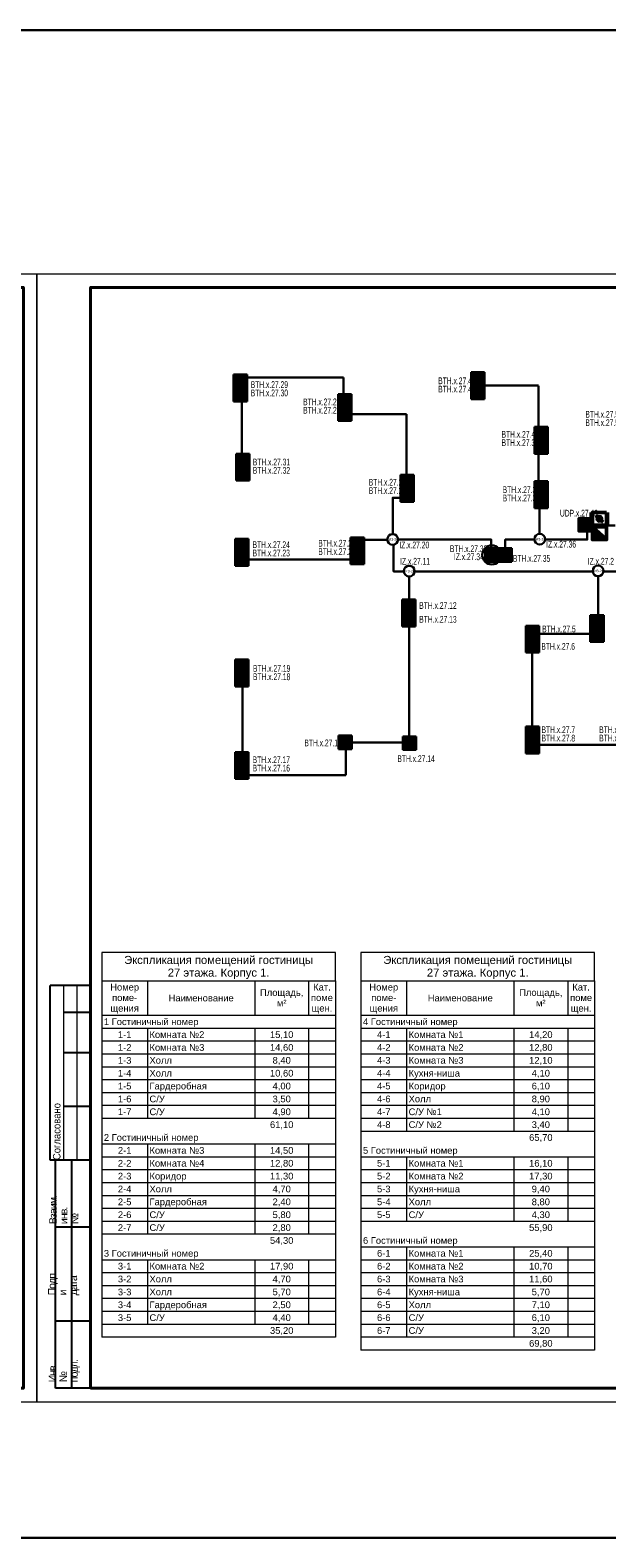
# Model space of a CAD drawing. Header units: millimetres. Extents: x 303602 to 13248484, y -10200551 to -26241.
# Tile 43 of 51: x 926217 to 947701, y -104490 to -48338. Entities that reach past the tile are written whole.
import ezdxf
from ezdxf.enums import TextEntityAlignment as Align

# ---------------------------------------------------------------- set-up
doc = ezdxf.new("R2010")
doc.units = ezdxf.units.MM
doc.set_wipeout_variables(frame=1)
for name, color, linetype, lineweight in [('A-010-M_LINE-T', 7, 'Continuous', 18), ('format-line3', 7, 'Continuous', 13), ('RC-Извещатели_пожарные', 1, 'Continuous', 30), ('Z-000-P_SCHED', 7, 'Continuous', 20), ('Графика', 253, 'Continuous', 20), ('Рамка', 7, 'Continuous', 18), ('СОУЭ', 1, 'Continuous', 30), ('СС-011-ПОЖ-СИГНАЛИЗАЦИЯ', 1, 'Continuous', 30), ('УГО АПС и АПЗ$0$_АПС_Оборудование', 1, 'Continuous', 30), ('УГО АПС и АПЗ$0$СС-011-ПОЖ-СИГНАЛИЗАЦИЯ', 1, 'Continuous', 30)]:
    doc.layers.add(name, color=color, linetype=linetype, lineweight=lineweight)
doc.layers.add('EI_HATCH_GALV', color=7, linetype='Continuous')
doc.layers.add('формат', color=250, linetype='Continuous')
doc.styles.add('Arial', font='arial.ttf', dxfattribs={"width": 0.9, "height": 700})
doc.styles.add('Arial Narrow', font='ARIALN.TTF', dxfattribs={"width": 0.9, "height": 600})
doc.styles.add('Arial Narrow_Нум', font='ARIALN.TTF', dxfattribs={"width": 0.7, "height": 250})
doc.styles.add('Arial_4', font='arial.ttf', dxfattribs={"height": 3})
doc.styles.add('Arial_5', font='arial.ttf', dxfattribs={"height": 2.5})
doc.styles.add('CP.Text', font='arial.ttf')

# ---------------------------------------------------------------- blocks, each defined once
blk = doc.blocks.new('*U39')
for p, q in [((-574, 155), (-589, 155)), ((-589, 90), (-589, 155)), ((-574, 145), (-584, 145)), ((-574, 130), (-584, 130)), ((-574, 110), (-584, 110)), ((-587, 90), (-589, 90)), ((-587, 5), (-587, 90)), ((-574, 90), (-587, 90)), ((-581, 5), (-581, 90)), ((-574, 65), (-587, 65)), ((-574, 30), (-587, 30)), ((-574, 5), (-587, 5))]:
    blk.add_line(p, q)
at = {"color": 0, "lineweight": 0}
blk.add_lwpolyline([(-594, 0), (0, 0), (0, 420), (-594, 420)], close=True, dxfattribs=at)
at = {"lineweight": 40}
blk.add_lwpolyline([(-574, 5), (-5, 5), (-5, 415), (-574, 415)], close=True, dxfattribs=at)
at = {"layer": 'format-line3', "linetype": 'ByBlock'}
for p, q in [((-584, 90), (-584, 155)), ((-579, 90), (-579, 155))]:
    blk.add_line(p, q, dxfattribs=at)
at = {"style": 'Arial', "width": 0.9}
blk.add_text('Формат:', height=2.8, dxfattribs=at).set_placement((-53.97, 1.25))
at = {"char_height": 2.8, "width": 0.2, "attachment_point": 4, "rotation": 90, "line_spacing_factor": 0.857143, "style": 'Arial'}
for s, insert in [('{\\W0.45993; }Согласовано', (-586.58, 90)), ('{\\W0.62543;\\T0.75; \\W1;Взаим. инв. №}', (-584, 66.14)), ('{\\W0.5838;\\T0.8; \\W1;Подп. и дата}', (-584, 39.63)), ('{\\W0.5838;\\T0.8; \\W1;Инв. № подл.}', (-583.77, 7.25))]:
    blk.add_mtext(s, dxfattribs=dict(at, insert=insert))
at = {"style": 'Arial', "width": 0.9, "flags": 8}
blk.add_attdef('FORMAT', (-36.87, 1.26), '', height=2.8, dxfattribs=at)
blk = doc.blocks.new('ИП 212-64 прот.R3')
blk.add_wipeout([(2.5, 2.5), (2.5, -2.5), (-2.5, -2.5), (-2.5, 2.5)]).dxf.layer = 'RC-Извещатели_пожарные'
blk.add_wipeout([(-2.5, -2.5), (-2.5, 2.5), (2.5, 2.5), (2.5, -2.5)]).dxf.layer = 'RC-Извещатели_пожарные'
at = {"lineweight": 35, "true_color": 0xffffff}
h = blk.add_hatch(color=7, dxfattribs=at)
h.dxf.hatch_style = 1
h.paths.add_polyline_path([(-2.5, 2.5), (-2.5, -2.5), (2.5, -2.5), (2.5, 2.5)])
at = {"color": 1, "linetype": 'ByBlock', "lineweight": -2}
for p, q in [((0.39, 1.77), (-0.83, 0)), ((-0.83, 0), (0.83, 0)), ((0.83, 0), (-0.31, -1.63))]:
    blk.add_line(p, q, dxfattribs=at)
at = {"layer": 'RC-Извещатели_пожарные', "ltscale": 30}
for p, q in [((-2.5, -2.5), (-2.5, 2.5)), ((-2.5, 2.5), (2.5, 2.5)), ((2.5, 2.5), (2.5, -2.5)), ((2.5, -2.5), (-2.5, -2.5))]:
    blk.add_line(p, q, dxfattribs=at)
blk = doc.blocks.new('УГО АПС и АПЗ$0$A$C0ED213A1')
blk.add_wipeout([(-200, 0), (0, -200), (200, 0), (0, 200)])
blk.add_circle((0, 0), 200)
at = {"layer": 'УГО АПС и АПЗ$0$СС-011-ПОЖ-СИГНАЛИЗАЦИЯ', "color": 1, "style": 'CP.Text', "width": 0.8}
blk.add_text('ИЗ-2О', height=90, dxfattribs=at).set_placement((-145, -47))
blk = doc.blocks.new('*U96')
at = {"lineweight": 35, "true_color": 0xffffff}
h = blk.add_hatch(color=7, dxfattribs=at)
h.dxf.hatch_style = 1
h.paths.add_polyline_path([(-2.5, 2.5), (-2.5, -2.5), (2.5, -2.5), (2.5, 2.5)])
at = {"color": 1, "linetype": 'ByBlock', "lineweight": -2}
for p, q in [((0.39, 1.76), (-0.83, 0)), ((-0.83, 0), (0.83, 0)), ((0.83, 0), (-0.31, -1.64))]:
    blk.add_line(p, q, dxfattribs=at)
at = {"color": 1, "linetype": 'ByBlock', "lineweight": -2, "ltscale": 0.1}
blk.add_lwpolyline([(-2.5, 2.5), (2.5, 2.5), (2.5, -2.5), (-2.5, -2.5)], close=True, dxfattribs=at)
at = {"layer": 'RC-Извещатели_пожарные'}
blk.add_circle((0, 0), 3.54, dxfattribs=at)
at = {"layer": 'RC-Извещатели_пожарные', "style": 'Arial Narrow_Нум', "width": 0.7}
blk.add_attdef('PSTN', text='', height=2.5, dxfattribs=at).set_placement((5.33, 2.66), align=Align.BOTTOM_CENTER)
blk = doc.blocks.new('УДП')
at = {"color": 30}
blk.add_wipeout([(324223, -148669), (324222, -149169), (323722, -149169), (323723, -148669)], dxfattribs=at).dxf.layer = 'RC-Извещатели_пожарные'
blk.add_wipeout([(323722, -149169), (323723, -148669), (324223, -148669), (324222, -149169)], dxfattribs=at).dxf.layer = 'RC-Извещатели_пожарные'
at = {"layer": 'EI_HATCH_GALV', "lineweight": 30, "true_color": 0xffffff}
h = blk.add_hatch(color=7, dxfattribs=at)
h.dxf.hatch_style = 1
h.paths.add_polyline_path([(324223, -148669), (324222, -149169), (323722, -149169), (323723, -148669)])
at = {"layer": 'RC-Извещатели_пожарные', "color": 30, "ltscale": 30}
blk.add_lwpolyline([(324223, -148669), (324222, -149169), (323722, -149169), (323723, -148669)], close=True, dxfattribs=at)
at = {"layer": 'RC-Извещатели_пожарные', "color": 30, "ltscale": 30, "const_width": 37.5}
blk.add_lwpolyline([(323823, -148769, 1), (324123, -148769, 1)], format="xyb", dxfattribs=at)
blk.add_lwpolyline([(323972, -148919), (323972, -149069)], dxfattribs=at)
at = {"color": 30, "lineweight": 30, "style": 'Arial Narrow', "width": 0.9}
blk.add_text('ДУ', height=100, dxfattribs=at).set_placement((323814, -149078), align=Align.MIDDLE_CENTER)
blk = doc.blocks.new('СПЖ')
at = {"layer": 'Графика', "lineweight": 50}
blk.add_hatch(color=1, dxfattribs=at).paths.add_polyline_path([(304821, -36194), (304291, -35711), (304291, -36194)])
at = {"layer": 'Графика', "color": 1, "lineweight": 50}
blk.add_line((304291, -35711), (304821, -36194), dxfattribs=at)
blk.add_lwpolyline([(304821, -35711), (304821, -36194), (304291, -36194), (304291, -35711)], close=True, dxfattribs=at)
blk = doc.blocks.new('ДЗ')
at = {"layer": 'Графика', "color": 1, "lineweight": 50}
for p, q in [((304243, -36530), (304243, -37013)), ((304423, -36650), (304688, -36892)), ((304859, -36530), (304859, -37013))]:
    blk.add_line(p, q, dxfattribs=at)
blk.add_lwpolyline([(304821, -36530), (304821, -37013), (304291, -37013), (304291, -36530)], close=True, dxfattribs=at)
blk.add_circle((304556, -36771), 81.3, dxfattribs=at)

msp = doc.modelspace()

# ---------------------------------------------------------------- linework, layer by layer
at = {"layer": 'A-010-M_LINE-T'}
for p, q in [((928888, -82692), (928888, -83750)), ((937588, -82692), (928888, -82692)), ((937588, -83750), (937588, -82692)), ((938541, -82692), (938541, -83750)), ((947241, -82692), (938541, -82692)), ((947241, -83750), (947241, -82692)), ((928888, -83750), (928888, -97017)), ((928888, -83750), (937588, -83750)), ((930588, -83750), (930588, -85038)), ((934588, -83750), (934588, -85038)), ((936588, -83750), (936588, -85038)), ((937588, -83750), (937588, -97017)), ((938541, -83750), (938541, -97496)), ((938541, -83750), (947241, -83750)), ((940241, -83750), (940241, -85038)), ((944241, -83750), (944241, -85038)), ((946241, -83750), (946241, -85038)), ((947241, -83750), (947241, -97496)), ((930588, -85038), (928888, -85038)), ((934588, -85038), (930588, -85038)), ((936588, -85038), (934588, -85038)), ((937588, -85038), (936588, -85038)), ((940241, -85038), (938541, -85038)), ((944241, -85038), (940241, -85038)), ((946241, -85038), (944241, -85038)), ((947241, -85038), (946241, -85038)), ((930588, -85517), (928888, -85517)), ((934588, -85517), (930588, -85517)), ((930588, -85517), (930588, -85996)), ((936588, -85517), (934588, -85517)), ((934588, -85517), (934588, -85996)), ((937588, -85517), (936588, -85517)), ((936588, -85517), (936588, -85996)), ((940241, -85517), (938541, -85517)), ((944241, -85517), (940241, -85517)), ((940241, -85517), (940241, -85996)), ((946241, -85517), (944241, -85517)), ((944241, -85517), (944241, -85996)), ((947241, -85517), (946241, -85517)), ((946241, -85517), (946241, -85996)), ((930588, -85996), (928888, -85996)), ((934588, -85996), (930588, -85996)), ((930588, -85996), (930588, -86475)), ((936588, -85996), (934588, -85996)), ((934588, -85996), (934588, -86475)), ((937588, -85996), (936588, -85996)), ((936588, -85996), (936588, -86475)), ((940241, -85996), (938541, -85996)), ((944241, -85996), (940241, -85996)), ((940241, -85996), (940241, -86475)), ((946241, -85996), (944241, -85996)), ((944241, -85996), (944241, -86475)), ((947241, -85996), (946241, -85996)), ((946241, -85996), (946241, -86475)), ((930588, -86475), (928888, -86475)), ((930588, -86954), (928888, -86954)), ((934588, -86475), (930588, -86475)), ((930588, -86475), (930588, -86954)), ((934588, -86954), (930588, -86954)), ((930588, -86954), (930588, -87433)), ((936588, -86475), (934588, -86475)), ((934588, -86475), (934588, -86954)), ((936588, -86954), (934588, -86954)), ((934588, -86954), (934588, -87433)), ((937588, -86475), (936588, -86475)), ((936588, -86475), (936588, -86954)), ((937588, -86954), (936588, -86954)), ((936588, -86954), (936588, -87433)), ((940241, -86475), (938541, -86475)), ((940241, -86954), (938541, -86954)), ((944241, -86475), (940241, -86475)), ((940241, -86475), (940241, -86954)), ((944241, -86954), (940241, -86954)), ((940241, -86954), (940241, -87433)), ((946241, -86475), (944241, -86475)), ((944241, -86475), (944241, -86954)), ((946241, -86954), (944241, -86954)), ((944241, -86954), (944241, -87433)), ((947241, -86475), (946241, -86475)), ((946241, -86475), (946241, -86954)), ((947241, -86954), (946241, -86954)), ((946241, -86954), (946241, -87433)), ((930588, -87433), (928888, -87433)), ((934588, -87433), (930588, -87433)), ((930588, -87433), (930588, -87913)), ((936588, -87433), (934588, -87433)), ((934588, -87433), (934588, -87913)), ((937588, -87433), (936588, -87433)), ((936588, -87433), (936588, -87913)), ((940241, -87433), (938541, -87433)), ((944241, -87433), (940241, -87433)), ((940241, -87433), (940241, -87913)), ((946241, -87433), (944241, -87433)), ((944241, -87433), (944241, -87913)), ((947241, -87433), (946241, -87433)), ((946241, -87433), (946241, -87913)), ((930588, -87913), (928888, -87913)), ((934588, -87913), (930588, -87913)), ((930588, -87913), (930588, -88392)), ((936588, -87913), (934588, -87913)), ((934588, -87913), (934588, -88392)), ((937588, -87913), (936588, -87913)), ((936588, -87913), (936588, -88392)), ((940241, -87913), (938541, -87913)), ((944241, -87913), (940241, -87913)), ((940241, -87913), (940241, -88392)), ((946241, -87913), (944241, -87913)), ((944241, -87913), (944241, -88392)), ((947241, -87913), (946241, -87913)), ((946241, -87913), (946241, -88392)), ((930588, -88392), (928888, -88392)), ((934588, -88392), (930588, -88392)), ((930588, -88392), (930588, -88871)), ((936588, -88392), (934588, -88392)), ((934588, -88392), (934588, -88871)), ((937588, -88392), (936588, -88392)), ((936588, -88392), (936588, -88871)), ((940241, -88392), (938541, -88392)), ((944241, -88392), (940241, -88392)), ((940241, -88392), (940241, -88871)), ((946241, -88392), (944241, -88392)), ((944241, -88392), (944241, -88871)), ((947241, -88392), (946241, -88392)), ((946241, -88392), (946241, -88871)), ((930588, -88871), (928888, -88871)), ((934588, -88871), (930588, -88871)), ((936588, -88871), (934588, -88871)), ((937588, -88871), (936588, -88871)), ((940241, -88871), (938541, -88871)), ((944241, -88871), (940241, -88871)), ((940241, -88871), (940241, -89350)), ((946241, -88871), (944241, -88871)), ((944241, -88871), (944241, -89350)), ((947241, -88871), (946241, -88871)), ((946241, -88871), (946241, -89350)), ((930588, -89829), (928888, -89829)), ((934588, -89829), (930588, -89829)), ((930588, -89829), (930588, -90308)), ((936588, -89829), (934588, -89829)), ((934588, -89829), (934588, -90308)), ((937588, -89829), (936588, -89829)), ((936588, -89829), (936588, -90308)), ((940241, -89350), (938541, -89350)), ((944241, -89350), (940241, -89350)), ((946241, -89350), (944241, -89350)), ((947241, -89350), (946241, -89350)), ((930588, -90308), (928888, -90308)), ((934588, -90308), (930588, -90308)), ((930588, -90308), (930588, -90788)), ((936588, -90308), (934588, -90308)), ((934588, -90308), (934588, -90788)), ((937588, -90308), (936588, -90308)), ((936588, -90308), (936588, -90788)), ((940241, -90308), (938541, -90308)), ((944241, -90308), (940241, -90308)), ((940241, -90308), (940241, -90788)), ((946241, -90308), (944241, -90308)), ((944241, -90308), (944241, -90788)), ((947241, -90308), (946241, -90308)), ((946241, -90308), (946241, -90788)), ((930588, -90788), (928888, -90788)), ((934588, -90788), (930588, -90788)), ((930588, -90788), (930588, -91267)), ((936588, -90788), (934588, -90788)), ((934588, -90788), (934588, -91267)), ((937588, -90788), (936588, -90788)), ((936588, -90788), (936588, -91267)), ((940241, -90788), (938541, -90788)), ((944241, -90788), (940241, -90788)), ((940241, -90788), (940241, -91267)), ((946241, -90788), (944241, -90788)), ((944241, -90788), (944241, -91267)), ((947241, -90788), (946241, -90788)), ((946241, -90788), (946241, -91267)), ((930588, -91267), (928888, -91267)), ((934588, -91267), (930588, -91267)), ((930588, -91267), (930588, -91746)), ((936588, -91267), (934588, -91267)), ((934588, -91267), (934588, -91746)), ((937588, -91267), (936588, -91267)), ((936588, -91267), (936588, -91746)), ((940241, -91267), (938541, -91267)), ((944241, -91267), (940241, -91267)), ((940241, -91267), (940241, -91746)), ((946241, -91267), (944241, -91267)), ((944241, -91267), (944241, -91746)), ((947241, -91267), (946241, -91267)), ((946241, -91267), (946241, -91746)), ((930588, -91746), (928888, -91746)), ((934588, -91746), (930588, -91746)), ((930588, -91746), (930588, -92225)), ((936588, -91746), (934588, -91746)), ((934588, -91746), (934588, -92225)), ((937588, -91746), (936588, -91746)), ((936588, -91746), (936588, -92225)), ((940241, -91746), (938541, -91746)), ((944241, -91746), (940241, -91746)), ((940241, -91746), (940241, -92225)), ((946241, -91746), (944241, -91746)), ((944241, -91746), (944241, -92225)), ((947241, -91746), (946241, -91746)), ((946241, -91746), (946241, -92225)), ((930588, -92225), (928888, -92225)), ((934588, -92225), (930588, -92225)), ((930588, -92225), (930588, -92704)), ((936588, -92225), (934588, -92225)), ((934588, -92225), (934588, -92704)), ((937588, -92225), (936588, -92225)), ((936588, -92225), (936588, -92704)), ((940241, -92225), (938541, -92225)), ((944241, -92225), (940241, -92225)), ((940241, -92225), (940241, -92704)), ((946241, -92225), (944241, -92225)), ((944241, -92225), (944241, -92704)), ((947241, -92225), (946241, -92225)), ((946241, -92225), (946241, -92704)), ((930588, -92704), (928888, -92704)), ((930588, -93184), (928888, -93184)), ((934588, -92704), (930588, -92704)), ((930588, -92704), (930588, -93184)), ((934588, -93184), (930588, -93184)), ((936588, -92704), (934588, -92704)), ((934588, -92704), (934588, -93184)), ((936588, -93184), (934588, -93184)), ((937588, -92704), (936588, -92704)), ((936588, -92704), (936588, -93184)), ((937588, -93184), (936588, -93184)), ((940241, -92704), (938541, -92704)), ((944241, -92704), (940241, -92704)), ((946241, -92704), (944241, -92704)), ((947241, -92704), (946241, -92704)), ((940241, -93663), (938541, -93663)), ((944241, -93663), (940241, -93663)), ((940241, -93663), (940241, -94142)), ((946241, -93663), (944241, -93663)), ((944241, -93663), (944241, -94142)), ((947241, -93663), (946241, -93663)), ((946241, -93663), (946241, -94142)), ((930588, -94142), (928888, -94142)), ((934588, -94142), (930588, -94142)), ((930588, -94142), (930588, -94621)), ((936588, -94142), (934588, -94142)), ((934588, -94142), (934588, -94621)), ((937588, -94142), (936588, -94142)), ((936588, -94142), (936588, -94621)), ((940241, -94142), (938541, -94142)), ((944241, -94142), (940241, -94142)), ((940241, -94142), (940241, -94621)), ((946241, -94142), (944241, -94142)), ((944241, -94142), (944241, -94621)), ((947241, -94142), (946241, -94142)), ((946241, -94142), (946241, -94621)), ((930588, -94621), (928888, -94621)), ((934588, -94621), (930588, -94621)), ((930588, -94621), (930588, -95100)), ((936588, -94621), (934588, -94621)), ((934588, -94621), (934588, -95100)), ((937588, -94621), (936588, -94621)), ((936588, -94621), (936588, -95100)), ((940241, -94621), (938541, -94621)), ((944241, -94621), (940241, -94621)), ((940241, -94621), (940241, -95100)), ((946241, -94621), (944241, -94621)), ((944241, -94621), (944241, -95100)), ((947241, -94621), (946241, -94621)), ((946241, -94621), (946241, -95100)), ((930588, -95100), (928888, -95100)), ((934588, -95100), (930588, -95100)), ((930588, -95100), (930588, -95579)), ((936588, -95100), (934588, -95100)), ((934588, -95100), (934588, -95579)), ((937588, -95100), (936588, -95100)), ((936588, -95100), (936588, -95579)), ((940241, -95100), (938541, -95100)), ((944241, -95100), (940241, -95100)), ((940241, -95100), (940241, -95579)), ((946241, -95100), (944241, -95100)), ((944241, -95100), (944241, -95579)), ((947241, -95100), (946241, -95100)), ((946241, -95100), (946241, -95579)), ((930588, -95579), (928888, -95579)), ((934588, -95579), (930588, -95579)), ((930588, -95579), (930588, -96059)), ((936588, -95579), (934588, -95579)), ((934588, -95579), (934588, -96059)), ((937588, -95579), (936588, -95579)), ((936588, -95579), (936588, -96059)), ((940241, -95579), (938541, -95579)), ((944241, -95579), (940241, -95579)), ((940241, -95579), (940241, -96059)), ((946241, -95579), (944241, -95579)), ((944241, -95579), (944241, -96059)), ((947241, -95579), (946241, -95579)), ((946241, -95579), (946241, -96059)), ((930588, -96059), (928888, -96059)), ((930588, -96538), (928888, -96538)), ((934588, -96059), (930588, -96059)), ((930588, -96059), (930588, -96538)), ((934588, -96538), (930588, -96538)), ((936588, -96059), (934588, -96059)), ((934588, -96059), (934588, -96538)), ((936588, -96538), (934588, -96538)), ((937588, -96059), (936588, -96059)), ((936588, -96059), (936588, -96538)), ((937588, -96538), (936588, -96538)), ((940241, -96059), (938541, -96059)), ((940241, -96538), (938541, -96538)), ((944241, -96059), (940241, -96059)), ((940241, -96059), (940241, -96538)), ((944241, -96538), (940241, -96538)), ((940241, -96538), (940241, -97017)), ((946241, -96059), (944241, -96059)), ((944241, -96059), (944241, -96538)), ((946241, -96538), (944241, -96538)), ((944241, -96538), (944241, -97017)), ((947241, -96059), (946241, -96059)), ((946241, -96059), (946241, -96538)), ((947241, -96538), (946241, -96538)), ((946241, -96538), (946241, -97017)), ((937588, -97017), (928888, -97017)), ((940241, -97017), (938541, -97017)), ((944241, -97017), (940241, -97017)), ((946241, -97017), (944241, -97017)), ((947241, -97017), (946241, -97017)), ((947241, -97496), (938541, -97496))]:
    msp.add_line(p, q, dxfattribs=at)
at = {"layer": 'RC-Извещатели_пожарные', "lineweight": 30}
msp.add_lwpolyline([(949092, -68496), (939756, -68496), (939756, -67311), (943396, -67311), (943396, -67925), (943918, -67925), (943918, -67311), (946970, -67311), (946970, -66791), (948007, -66791)], dxfattribs=at)
at = {"layer": 'Рамка'}
msp.add_lwpolyline([(928467, -98921), (985367, -98921), (985367, -57921), (928467, -57921)], close=True, dxfattribs=at)
at = {"layer": 'СС-011-ПОЖ-СИГНАЛИЗАЦИЯ', "lineweight": 30}
for p, q in [((947377, -68678), (947378, -70827)), ((947378, -70827), (944924, -70827)), ((944924, -70827), (944924, -74953)), ((944924, -74953), (948797, -74953))]:
    msp.add_line(p, q, dxfattribs=at)

# ---------------------------------------------------------------- block references
at = {"layer": 'формат', "xscale": 100, "yscale": 100, "zscale": 100}
for p in [(926467, -99421), (985867, -99421)]:
    msp.add_blockref('*U39', p, dxfattribs=at).add_auto_attribs({'FORMAT': 'А2'})

# ---------------------------------------------------------------- texts
at = {"lineweight": 30, "style": 'Arial Narrow_Нум', "width": 0.7}
for s, p in [('ВТН.x.27.55', (946900, -62771)), ('ВТН.x.27.54', (946900, -63082)), ('ВТН.x.27.33', (941855, -67776)), ('IZ.x.27.34', (942003, -68076)), ('ВТН.x.27.10', (947417, -74519)), ('ВТН.x.27.9', (947417, -74830))]:
    msp.add_text(s, height=250, dxfattribs=at).set_placement(p)
at = {"layer": 'Z-000-P_SCHED', "line_spacing_factor": 0.941778}
for s, insert, char_height, width, attachment_point, style in [('Экспликация помещений гостиницы\\P27 этажа. Корпус 1.', (933238, -82817), 300, 8406.71, 2, 'Arial_4'), ('Экспликация помещений гостиницы\\P27 этажа. Корпус 1.', (942891, -82817), 300, 8406.71, 2, 'Arial_4'), ('Номер\\Pпоме-\\Pщения', (929738, -83855), 250, 1285.52, 2, 'Arial_5'), ('Площадь,\\Pм\\fArial|b0|i0|c238|p34|;²', (935588, -84057), 250, 1925.21, 2, 'Arial_5'), ('Кат.\\Pпоме\\Pщен.', (937088, -83855), 250, 979.44, 2, 'Arial_5'), ('Номер\\Pпоме-\\Pщения', (939391, -83855), 250, 1285.52, 2, 'Arial_5'), ('Площадь,\\Pм\\fArial|b0|i0|c238|p34|;²', (945241, -84057), 250, 1925.21, 2, 'Arial_5'), ('Кат.\\Pпоме\\Pщен.', (946741, -83855), 250, 979.44, 2, 'Arial_5'), ('Наименование', (932588, -84260), 250, 2895.47, 2, 'Arial_5'), ('Наименование', (942241, -84260), 250, 2895.47, 2, 'Arial_5'), ('1 Гостиничный номер', (928963, -85143), 250, 4211.6, 1, 'Arial_5'), ('4 Гостиничный номер', (938616, -85143), 250, 4211.6, 1, 'Arial_5'), ('1-1', (929738, -85622), 250, 602.97, 2, 'Arial_5'), ('Комната №2', (930663, -85622), 250, 2442.48, 1, 'Arial_5'), ('15,10', (935588, -85622), 250, 1046.78, 2, 'Arial_5'), ('4-1', (939391, -85622), 250, 602.97, 2, 'Arial_5'), ('Комната №1', (940316, -85622), 250, 2442.48, 1, 'Arial_5'), ('14,20', (945241, -85622), 250, 1046.78, 2, 'Arial_5'), ('1-2', (929738, -86101), 250, 602.97, 2, 'Arial_5'), ('Комната №3', (930663, -86101), 250, 2442.48, 1, 'Arial_5'), ('14,60', (935588, -86101), 250, 1046.78, 2, 'Arial_5'), ('4-2', (939391, -86101), 250, 602.97, 2, 'Arial_5'), ('Комната №2', (940316, -86101), 250, 2442.48, 1, 'Arial_5'), ('12,80', (945241, -86101), 250, 1046.78, 2, 'Arial_5'), ('1-3', (929738, -86580), 250, 602.97, 2, 'Arial_5'), ('Холл', (930663, -86580), 250, 994.74, 1, 'Arial_5'), ('8,40', (935588, -86580), 250, 814.16, 2, 'Arial_5'), ('4-3', (939391, -86580), 250, 602.97, 2, 'Arial_5'), ('Комната №3', (940316, -86580), 250, 2442.48, 1, 'Arial_5'), ('12,10', (945241, -86580), 250, 1046.78, 2, 'Arial_5'), ('1-4', (929738, -87060), 250, 602.97, 2, 'Arial_5'), ('1-5', (929738, -87539), 250, 602.97, 2, 'Arial_5'), ('Холл', (930663, -87060), 250, 994.74, 1, 'Arial_5'), ('Гардеробная', (930663, -87539), 250, 2558.79, 1, 'Arial_5'), ('10,60', (935588, -87060), 250, 1046.78, 2, 'Arial_5'), ('4,00', (935588, -87539), 250, 814.16, 2, 'Arial_5'), ('4-4', (939391, -87060), 250, 602.97, 2, 'Arial_5'), ('4-5', (939391, -87539), 250, 602.97, 2, 'Arial_5'), ('Кухня-ниша', (940316, -87060), 250, 2271.08, 1, 'Arial_5'), ('Коридор', (940316, -87539), 250, 1646.69, 1, 'Arial_5'), ('4,10', (945241, -87060), 250, 814.16, 2, 'Arial_5'), ('6,10', (945241, -87539), 250, 814.16, 2, 'Arial_5'), ('1-6', (929738, -88018), 250, 602.97, 2, 'Arial_5'), ('С/У', (930663, -88018), 250, 679.49, 1, 'Arial_5'), ('3,50', (935588, -88018), 250, 814.16, 2, 'Arial_5'), ('4-6', (939391, -88018), 250, 602.97, 2, 'Arial_5'), ('Холл', (940316, -88018), 250, 994.74, 1, 'Arial_5'), ('8,90', (945241, -88018), 250, 814.16, 2, 'Arial_5'), ('1-7', (929738, -88497), 250, 602.97, 2, 'Arial_5'), ('С/У', (930663, -88497), 250, 679.49, 1, 'Arial_5'), ('4,90', (935588, -88497), 250, 814.16, 2, 'Arial_5'), ('4-7', (939391, -88497), 250, 602.97, 2, 'Arial_5'), ('С/У №1', (940316, -88497), 250, 1475.28, 1, 'Arial_5'), ('4,10', (945241, -88497), 250, 814.16, 2, 'Arial_5'), ('61,10', (935588, -88976), 250, 1046.78, 2, 'Arial_5'), ('4-8', (939391, -88976), 250, 602.97, 2, 'Arial_5'), ('С/У №2', (940316, -88976), 250, 1475.28, 1, 'Arial_5'), ('3,40', (945241, -88976), 250, 814.16, 2, 'Arial_5'), ('2 Гостиничный номер', (928963, -89455), 250, 4211.6, 1, 'Arial_5'), ('65,70', (945241, -89455), 250, 1046.78, 2, 'Arial_5'), ('2-1', (929738, -89935), 250, 602.97, 2, 'Arial_5'), ('Комната №3', (930663, -89935), 250, 2442.48, 1, 'Arial_5'), ('14,50', (935588, -89935), 250, 1046.78, 2, 'Arial_5'), ('5 Гостиничный номер', (938616, -89935), 250, 4211.6, 1, 'Arial_5'), ('2-2', (929738, -90414), 250, 602.97, 2, 'Arial_5'), ('2-3', (929738, -90893), 250, 602.97, 2, 'Arial_5'), ('Комната №4', (930663, -90414), 250, 2442.48, 1, 'Arial_5'), ('Коридор', (930663, -90893), 250, 1646.69, 1, 'Arial_5'), ('12,80', (935588, -90414), 250, 1046.78, 2, 'Arial_5'), ('11,30', (935588, -90893), 250, 1046.78, 2, 'Arial_5'), ('5-1', (939391, -90414), 250, 602.97, 2, 'Arial_5'), ('5-2', (939391, -90893), 250, 602.97, 2, 'Arial_5'), ('Комната №1', (940316, -90414), 250, 2442.48, 1, 'Arial_5'), ('Комната №2', (940316, -90893), 250, 2442.48, 1, 'Arial_5'), ('16,10', (945241, -90414), 250, 1046.78, 2, 'Arial_5'), ('17,30', (945241, -90893), 250, 1046.78, 2, 'Arial_5'), ('2-4', (929738, -91372), 250, 602.97, 2, 'Arial_5'), ('Холл', (930663, -91372), 250, 994.74, 1, 'Arial_5'), ('4,70', (935588, -91372), 250, 814.16, 2, 'Arial_5'), ('5-3', (939391, -91372), 250, 602.97, 2, 'Arial_5'), ('Кухня-ниша', (940316, -91372), 250, 2271.08, 1, 'Arial_5'), ('9,40', (945241, -91372), 250, 814.16, 2, 'Arial_5'), ('2-5', (929738, -91851), 250, 602.97, 2, 'Arial_5'), ('Гардеробная', (930663, -91851), 250, 2558.79, 1, 'Arial_5'), ('2,40', (935588, -91851), 250, 814.16, 2, 'Arial_5'), ('5-4', (939391, -91851), 250, 602.97, 2, 'Arial_5'), ('Холл', (940316, -91851), 250, 994.74, 1, 'Arial_5'), ('8,80', (945241, -91851), 250, 814.16, 2, 'Arial_5'), ('2-6', (929738, -92331), 250, 602.97, 2, 'Arial_5'), ('С/У', (930663, -92331), 250, 679.49, 1, 'Arial_5'), ('5,80', (935588, -92331), 250, 814.16, 2, 'Arial_5'), ('5-5', (939391, -92331), 250, 602.97, 2, 'Arial_5'), ('С/У', (940316, -92331), 250, 679.49, 1, 'Arial_5'), ('4,30', (945241, -92331), 250, 814.16, 2, 'Arial_5'), ('2-7', (929738, -92810), 250, 602.97, 2, 'Arial_5'), ('С/У', (930663, -92810), 250, 679.49, 1, 'Arial_5'), ('2,80', (935588, -92810), 250, 814.16, 2, 'Arial_5'), ('55,90', (945241, -92810), 250, 1046.78, 2, 'Arial_5'), ('3 Гостиничный номер', (928963, -93768), 250, 4211.6, 1, 'Arial_5'), ('54,30', (935588, -93289), 250, 1046.78, 2, 'Arial_5'), ('6 Гостиничный номер', (938616, -93289), 250, 4211.6, 1, 'Arial_5'), ('6-1', (939391, -93768), 250, 602.97, 2, 'Arial_5'), ('Комната №1', (940316, -93768), 250, 2442.48, 1, 'Arial_5'), ('25,40', (945241, -93768), 250, 1046.78, 2, 'Arial_5'), ('3-1', (929738, -94247), 250, 602.97, 2, 'Arial_5'), ('Комната №2', (930663, -94247), 250, 2442.48, 1, 'Arial_5'), ('17,90', (935588, -94247), 250, 1046.78, 2, 'Arial_5'), ('6-2', (939391, -94247), 250, 602.97, 2, 'Arial_5'), ('Комната №2', (940316, -94247), 250, 2442.48, 1, 'Arial_5'), ('10,70', (945241, -94247), 250, 1046.78, 2, 'Arial_5'), ('3-2', (929738, -94726), 250, 602.97, 2, 'Arial_5'), ('Холл', (930663, -94726), 250, 994.74, 1, 'Arial_5'), ('4,70', (935588, -94726), 250, 814.16, 2, 'Arial_5'), ('6-3', (939391, -94726), 250, 602.97, 2, 'Arial_5'), ('Комната №3', (940316, -94726), 250, 2442.48, 1, 'Arial_5'), ('11,60', (945241, -94726), 250, 1046.78, 2, 'Arial_5'), ('3-3', (929738, -95206), 250, 602.97, 2, 'Arial_5'), ('Холл', (930663, -95206), 250, 994.74, 1, 'Arial_5'), ('5,70', (935588, -95206), 250, 814.16, 2, 'Arial_5'), ('6-4', (939391, -95206), 250, 602.97, 2, 'Arial_5'), ('Кухня-ниша', (940316, -95206), 250, 2271.08, 1, 'Arial_5'), ('5,70', (945241, -95206), 250, 814.16, 2, 'Arial_5'), ('3-4', (929738, -95685), 250, 602.97, 2, 'Arial_5'), ('Гардеробная', (930663, -95685), 250, 2558.79, 1, 'Arial_5'), ('2,50', (935588, -95685), 250, 814.16, 2, 'Arial_5'), ('6-5', (939391, -95685), 250, 602.97, 2, 'Arial_5'), ('Холл', (940316, -95685), 250, 994.74, 1, 'Arial_5'), ('7,10', (945241, -95685), 250, 814.16, 2, 'Arial_5'), ('3-5', (929738, -96164), 250, 602.97, 2, 'Arial_5'), ('С/У', (930663, -96164), 250, 679.49, 1, 'Arial_5'), ('4,40', (935588, -96164), 250, 814.16, 2, 'Arial_5'), ('6-6', (939391, -96164), 250, 602.97, 2, 'Arial_5'), ('С/У', (940316, -96164), 250, 679.49, 1, 'Arial_5'), ('6,10', (945241, -96164), 250, 814.16, 2, 'Arial_5'), ('35,20', (935588, -96643), 250, 1046.78, 2, 'Arial_5'), ('6-7', (939391, -96643), 250, 602.97, 2, 'Arial_5'), ('С/У', (940316, -96643), 250, 679.49, 1, 'Arial_5'), ('69,80', (945241, -97122), 250, 1046.78, 2, 'Arial_5'), ('3,20', (945241, -96643), 250, 814.16, 2, 'Arial_5')]:
    msp.add_mtext(s, dxfattribs=dict(at, insert=insert, char_height=char_height, width=width, attachment_point=attachment_point, style=style))

# ---------------------------------------------------------------- next in the draw order: block references
at = {"layer": 'СОУЭ', "color": 6, "xscale": 100, "yscale": 100, "zscale": 100}
for p in [(934046, -61418), (942895, -61328), (937937, -62142), (934137, -64366), (940264, -65153), (945257, -65390), (934101, -67537), (938405, -67478), (943916, -67884), (940327, -69798), (947332, -70374), (944931, -70771), (934101, -72029), (937949, -74863), (940346, -74894), (944934, -74525), (934101, -75475)]:
    msp.add_blockref('ИП 212-64 прот.R3', p, dxfattribs=at)
at = {"layer": 'СС-011-ПОЖ-СИГНАЛИЗАЦИЯ', "lineweight": 30}
msp.add_blockref('УДП', (622922, 82160), dxfattribs=at)
at = {"layer": 'УГО АПС и АПЗ$0$_АПС_Оборудование'}
for p in [(939722, -67306), (945202, -67295), (940339, -68484), (947373, -68477)]:
    msp.add_blockref('УГО АПС и АПЗ$0$A$C0ED213A1', p, dxfattribs=at)

# ---------------------------------------------------------------- next in the draw order: linework, layer by layer
at = {"layer": 'СС-011-ПОЖ-СИГНАЛИЗАЦИЯ', "lineweight": 30}
for p, q in [((937894, -61278), (934299, -61278)), ((937894, -61882), (937894, -61278)), ((945150, -65146), (945150, -61580)), ((940233, -64905), (940233, -62644)), ((939515, -67324), (938654, -67324)), ((940336, -68689), (940336, -69546)), ((937979, -76089), (937979, -75116)), ((940092, -74874), (938208, -74874))]:
    msp.add_line(p, q, dxfattribs=at)

# ---------------------------------------------------------------- next in the draw order: block references
at = {"layer": 'RC-Извещатели_пожарные', "lineweight": 30}
for name, p in [('ДЗ', (642870, -29767)), ('СПЖ', (642870, -31120))]:
    msp.add_blockref(name, p, dxfattribs=at)
at = {"layer": 'RC-Извещатели_пожарные', "xscale": 100, "yscale": 100, "zscale": 100}
msp.add_blockref('*U96', (943416, -67884), dxfattribs=at)
at = {"layer": 'СОУЭ', "color": 6, "xscale": 100, "yscale": 100, "zscale": 100}
for p in [(934046, -61918), (942895, -61828), (937937, -62642), (934137, -64866), (940264, -65653), (945257, -65890), (934101, -68037), (938405, -67978), (940327, -70298), (947332, -70874), (944931, -71271), (934101, -72529), (944934, -75025), (934101, -75975)]:
    msp.add_blockref('ИП 212-64 прот.R3', p, dxfattribs=at)

# ---------------------------------------------------------------- next in the draw order: texts
at = {"lineweight": 30, "style": 'Arial Narrow_Нум', "width": 0.7}
for s, p in [('UDP.x.27.43', (945951, -66452)), ('IZ.x.27.36', (945440, -67608)), ('IZ.x.27.20', (939970, -67637)), ('ВТН.x.27.35', (944200, -68137)), ('IZ.x.27.11', (940001, -68243)), ('IZ.x.27.2', (946991, -68243)), ('ВТН.x.27.15', (936433, -75008)), ('ВТН.x.27.14', (939897, -75598))]:
    msp.add_text(s, height=250, dxfattribs=at).set_placement(p)

# ---------------------------------------------------------------- next in the draw order: linework, layer by layer
at = {"layer": 'RC-Извещатели_пожарные', "lineweight": 30}
msp.add_lwpolyline([(939722, -67106), (939722, -65751), (940014, -65751)], dxfattribs=at)
at = {"layer": 'СС-011-ПОЖ-СИГНАЛИЗАЦИЯ', "lineweight": 30}
for p, q in [((945150, -61577), (943144, -61577)), ((934102, -62188), (934102, -64116)), ((940233, -62640), (938194, -62640)), ((945193, -67106), (945193, -66149)), ((938157, -68050), (934365, -68050)), ((940332, -70571), (940332, -74640)), ((934124, -75229), (934124, -72784)), ((934347, -76089), (937979, -76089))]:
    msp.add_line(p, q, dxfattribs=at)

# ---------------------------------------------------------------- next in the draw order: block references
at = {"layer": 'СОУЭ', "color": 6, "xscale": 100, "yscale": 100, "zscale": 100}
msp.add_blockref('ИП 212-64 прот.R3', (945257, -63362), dxfattribs=at)

# ---------------------------------------------------------------- next in the draw order: texts
at = {"lineweight": 30, "style": 'Arial Narrow_Нум', "width": 0.7}
for s, p in [('ВТН.x.27.29', (934432, -61663)), ('ВТН.x.27.30', (934432, -61973)), ('ВТН.x.27.42', (941419, -61523)), ('ВТН.x.27.41', (941419, -61833)), ('ВТН.x.27.28', (936385, -62308)), ('ВТН.x.27.27', (936385, -62619)), ('ВТН.x.27.31', (934510, -64549)), ('ВТН.x.27.32', (934510, -64859)), ('ВТН.x.27.26', (938830, -65300)), ('ВТН.x.27.25', (938830, -65610)), ('ВТН.x.27.38', (943818, -65578)), ('ВТН.x.27.37', (943818, -65888)), ('ВТН.x.27.24', (934502, -67626)), ('ВТН.x.27.21', (936951, -67571)), ('ВТН.x.27.23', (934502, -67936)), ('ВТН.x.27.22', (936951, -67882)), ('ВТН.x.27.12', (940713, -69892)), ('ВТН.x.27.13', (940713, -70405)), ('ВТН.x.27.5', (945289, -70766)), ('ВТН.x.27.6', (945260, -71415)), ('ВТН.x.27.19', (934518, -72234)), ('ВТН.x.27.18', (934518, -72545)), ('ВТН.x.27.7', (945266, -74519)), ('ВТН.x.27.8', (945266, -74830)), ('ВТН.x.27.17', (934505, -75637)), ('ВТН.x.27.16', (934505, -75948))]:
    msp.add_text(s, height=250, dxfattribs=at).set_placement(p)

# ---------------------------------------------------------------- next in the draw order: block references
at = {"layer": 'СОУЭ', "color": 6, "xscale": 100, "yscale": 100, "zscale": 100}
msp.add_blockref('ИП 212-64 прот.R3', (945257, -63862), dxfattribs=at)

# ---------------------------------------------------------------- next in the draw order: linework, layer by layer
at = {"layer": 'RC-Извещатели_пожарные', "lineweight": 30}
msp.add_lwpolyline([(329285, -48338), (1052378, -48338), (1052378, -104490), (329285, -104490)], close=True, dxfattribs=at)

# ---------------------------------------------------------------- next in the draw order: texts
at = {"lineweight": 30, "style": 'Arial Narrow_Нум', "width": 0.7}
for s, p in [('ВТН.x.27.40', (943778, -63515)), ('ВТН.x.27.39', (943778, -63826))]:
    msp.add_text(s, height=250, dxfattribs=at).set_placement(p)

doc.saveas('drawing.dxf')
